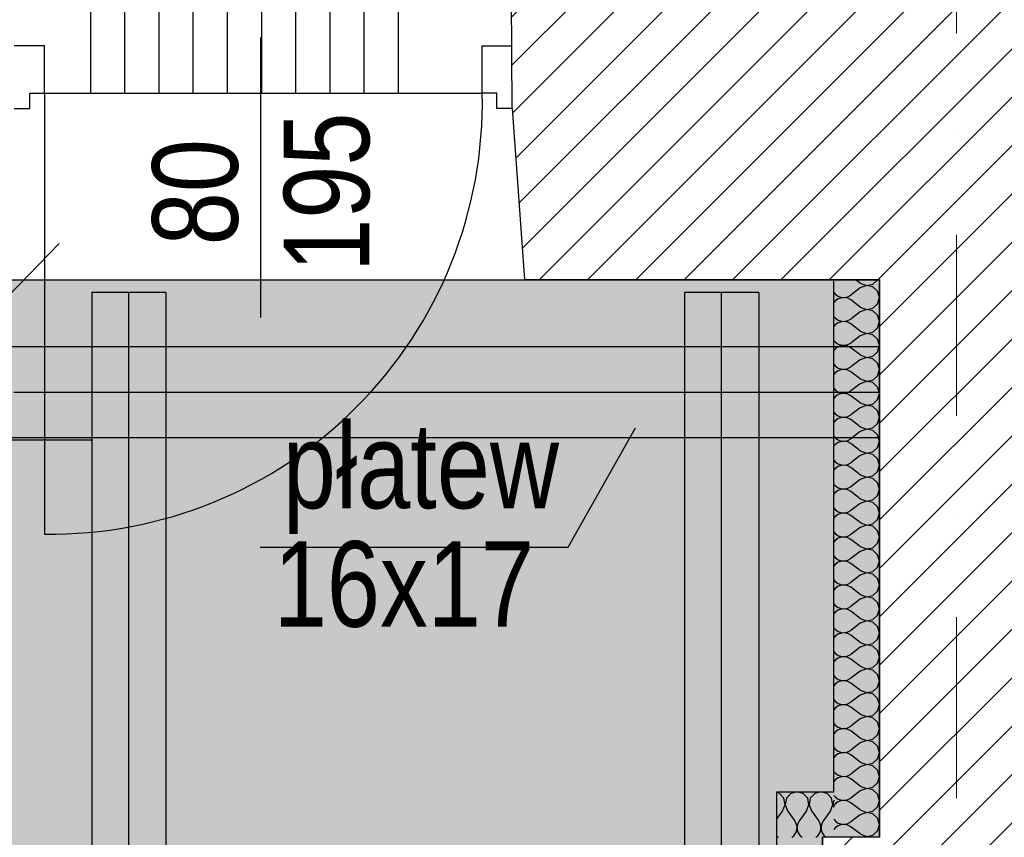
# Model space of a CAD drawing. Header units: millimetres. Extents: x 75999 to 132160, y -108895 to -89040.
# Tile 9 of 61: x 86254 to 87981, y -102101 to -100667. Entities that reach past the tile are written whole.
import ezdxf

# ---------------------------------------------------------------- set-up
doc = ezdxf.new("R2010")
doc.units = ezdxf.units.MM
doc.header["$MEASUREMENT"] = 0
doc.linetypes.add('Dot & Dashed', pattern=[670.277762, 317.5, -176.388889, 0, -176.388874])
for name, color, linetype in [('A-DRZWI', 7, 'Continuous'), ('Drawing & Figure', 7, 'Continuous'), ('DRZWI', 7, 'Continuous'), ('Nowe_00 ZMIANY', 7, 'Continuous'), ('Nowe_Drawing & Figure', 7, 'Continuous'), ('Nowe_Structural - Bearing', 7, 'Continuous'), ('opisy inne', 7, 'Continuous'), ('OSIE', 7, 'Continuous'), ('platew', 7, 'Continuous'), ('podciagi', 7, 'Continuous'), ('podwaliny', 7, 'Continuous'), ('POSADZKI', 7, 'Continuous'), ('SCIANY_KONSTR', 7, 'Continuous'), ('Structural - Bearing', 7, 'Continuous'), ('Structural - Grid', 7, 'Continuous'), ('wiezba', 7, 'Continuous')]:
    doc.layers.add(name, color=color, linetype=linetype)
doc.styles.add('STYL_AUTOMATYCZNY_4', font='arial.ttf', dxfattribs={"width": 0.8})

# ---------------------------------------------------------------- blocks, each defined once
blk = doc.blocks.new('*X7')
at = {"layer": 'Nowe_Drawing & Figure'}
for p, q in [((87728.8, -101128.9), (87720.6, -101122.8)), ((87750.8, -101130.9), (87759.2, -101123.2)), ((87759.2, -101123.2), (87759.4, -101122.8)), ((87728.8, -101137.3), (87712, -101149.9)), ((87728.8, -101128.9), (87739.5, -101133.1)), ((87739.5, -101133.2), (87728.8, -101137.3)), ((87739.5, -101133.1), (87750.8, -101130.9)), ((87750.8, -101135.4), (87739.5, -101133.2)), ((87759.2, -101143.1), (87750.8, -101135.4)), ((87762.4, -101154.1), (87759.2, -101143.1)), ((87682.4, -101145.2), (87685.2, -101148.6)), ((87685.2, -101159.6), (87682.4, -101163.1)), ((87685.2, -101148.6), (87690, -101151.9)), ((87690, -101156.4), (87685.2, -101159.6)), ((87690, -101151.9), (87695.5, -101153.8)), ((87695.5, -101154.5), (87690, -101156.4)), ((87695.5, -101153.8), (87701.3, -101154.1)), ((87701.3, -101154.2), (87695.5, -101154.5)), ((87701.3, -101154.1), (87706.9, -101152.7)), ((87706.9, -101155.5), (87701.3, -101154.2)), ((87706.9, -101152.7), (87712, -101149.9)), ((87712, -101158.3), (87706.9, -101155.5)), ((87728.8, -101170.9), (87712, -101158.3)), ((87759.2, -101165.2), (87762.4, -101154.1)), ((87728.8, -101170.9), (87739.5, -101175.1)), ((87739.5, -101175.2), (87728.8, -101179.3)), ((87739.5, -101175.1), (87750.8, -101172.9)), ((87750.8, -101177.4), (87739.5, -101175.2)), ((87750.8, -101172.9), (87759.2, -101165.2)), ((87759.2, -101185.1), (87750.8, -101177.4)), ((87682.4, -101187.2), (87685.2, -101190.6)), ((87685.2, -101190.6), (87690, -101193.9)), ((87690, -101193.9), (87695.5, -101195.8)), ((87701.3, -101196.1), (87706.9, -101194.7)), ((87706.9, -101194.7), (87712, -101191.9)), ((87728.8, -101179.3), (87712, -101191.9)), ((87762.4, -101196.1), (87759.2, -101185.1)), ((87685.2, -101201.6), (87682.4, -101205.1)), ((87690, -101198.4), (87685.2, -101201.6)), ((87695.5, -101196.5), (87690, -101198.4)), ((87695.5, -101195.8), (87701.3, -101196.1)), ((87701.3, -101196.2), (87695.5, -101196.5)), ((87706.9, -101197.5), (87701.3, -101196.2)), ((87712, -101200.3), (87706.9, -101197.5)), ((87728.8, -101212.9), (87712, -101200.3)), ((87750.8, -101214.9), (87759.2, -101207.2)), ((87759.2, -101207.2), (87762.4, -101196.1)), ((87682.4, -101229.2), (87685.2, -101232.6)), ((87728.8, -101221.3), (87712, -101233.9)), ((87728.8, -101212.9), (87739.5, -101217.1)), ((87739.5, -101217.2), (87728.8, -101221.3)), ((87739.5, -101217.1), (87750.8, -101214.9)), ((87750.8, -101219.4), (87739.5, -101217.2)), ((87759.2, -101227.1), (87750.8, -101219.4)), ((87762.4, -101238.1), (87759.2, -101227.1)), ((87685.2, -101243.6), (87682.4, -101247.1)), ((87685.2, -101232.6), (87690, -101235.9)), ((87690, -101240.4), (87685.2, -101243.6)), ((87690, -101235.9), (87695.5, -101237.8)), ((87695.5, -101238.5), (87690, -101240.4)), ((87695.5, -101237.8), (87701.3, -101238.1)), ((87701.3, -101238.2), (87695.5, -101238.5)), ((87701.3, -101238.1), (87706.9, -101236.7)), ((87706.9, -101239.5), (87701.3, -101238.2)), ((87706.9, -101236.7), (87712, -101233.9)), ((87712, -101242.3), (87706.9, -101239.5)), ((87728.8, -101254.9), (87712, -101242.3)), ((87759.2, -101249.2), (87762.4, -101238.1)), ((87728.8, -101263.3), (87712, -101275.9)), ((87728.8, -101254.9), (87739.5, -101259.1)), ((87739.5, -101259.2), (87728.8, -101263.3)), ((87739.5, -101259.1), (87750.8, -101256.9)), ((87750.8, -101261.4), (87739.5, -101259.2)), ((87750.8, -101256.9), (87759.2, -101249.2)), ((87759.2, -101269.1), (87750.8, -101261.4)), ((87682.4, -101271.2), (87685.2, -101274.6)), ((87685.2, -101274.6), (87690, -101277.9)), ((87690, -101277.9), (87695.5, -101279.8)), ((87695.5, -101280.5), (87690, -101282.4)), ((87695.5, -101279.8), (87701.3, -101280.1)), ((87701.3, -101280.2), (87695.5, -101280.5)), ((87701.3, -101280.1), (87706.9, -101278.7)), ((87706.9, -101281.5), (87701.3, -101280.2)), ((87706.9, -101278.7), (87712, -101275.9)), ((87762.4, -101280.1), (87759.2, -101269.1)), ((87759.2, -101291.2), (87762.4, -101280.1)), ((87685.2, -101285.6), (87682.4, -101289.1)), ((87690, -101282.4), (87685.2, -101285.6)), ((87712, -101284.3), (87706.9, -101281.5)), ((87728.8, -101296.9), (87712, -101284.3)), ((87728.8, -101296.9), (87739.5, -101301.1)), ((87750.8, -101298.9), (87759.2, -101291.2)), ((87682.4, -101313.2), (87685.2, -101316.6)), ((87728.8, -101305.3), (87712, -101317.9)), ((87739.5, -101301.2), (87728.8, -101305.3)), ((87739.5, -101301.1), (87750.8, -101298.9)), ((87750.8, -101303.4), (87739.5, -101301.2)), ((87759.2, -101311.1), (87750.8, -101303.4)), ((87762.4, -101322.1), (87759.2, -101311.1)), ((87685.2, -101327.6), (87682.4, -101331.1)), ((87685.2, -101316.6), (87690, -101319.9)), ((87690, -101324.4), (87685.2, -101327.6)), ((87690, -101319.9), (87695.5, -101321.8)), ((87695.5, -101322.5), (87690, -101324.4)), ((87695.5, -101321.8), (87701.3, -101322.1)), ((87701.3, -101322.2), (87695.5, -101322.5)), ((87701.3, -101322.1), (87706.9, -101320.7)), ((87706.9, -101323.5), (87701.3, -101322.2)), ((87706.9, -101320.7), (87712, -101317.9)), ((87712, -101326.3), (87706.9, -101323.5)), ((87728.8, -101338.9), (87712, -101326.3)), ((87750.8, -101340.9), (87759.2, -101333.2)), ((87759.2, -101333.2), (87762.4, -101322.1)), ((87728.8, -101347.3), (87712, -101359.9)), ((87728.8, -101338.9), (87739.5, -101343.1)), ((87739.5, -101343.2), (87728.8, -101347.3)), ((87739.5, -101343.1), (87750.8, -101340.9)), ((87750.8, -101345.4), (87739.5, -101343.2)), ((87759.2, -101353.1), (87750.8, -101345.4)), ((87682.4, -101355.2), (87685.2, -101358.6)), ((87685.2, -101358.6), (87690, -101361.9)), ((87690, -101366.4), (87685.2, -101369.6)), ((87690, -101361.9), (87695.5, -101363.8)), ((87695.5, -101364.5), (87690, -101366.4)), ((87695.5, -101363.8), (87701.3, -101364.1)), ((87701.3, -101364.2), (87695.5, -101364.5)), ((87701.3, -101364.1), (87706.9, -101362.7)), ((87706.9, -101365.5), (87701.3, -101364.2)), ((87706.9, -101362.7), (87712, -101359.9)), ((87712, -101368.3), (87706.9, -101365.5)), ((87762.4, -101364.1), (87759.2, -101353.1)), ((87759.2, -101375.2), (87762.4, -101364.1)), ((87685.2, -101369.6), (87682.4, -101373.1)), ((87728.8, -101380.9), (87712, -101368.3)), ((87728.8, -101380.9), (87739.5, -101385.1)), ((87739.5, -101385.1), (87750.8, -101382.9)), ((87750.8, -101382.9), (87759.2, -101375.2)), ((87682.4, -101397.2), (87685.2, -101400.6)), ((87685.2, -101400.6), (87690, -101403.9)), ((87706.9, -101404.7), (87712, -101401.9)), ((87728.8, -101389.3), (87712, -101401.9)), ((87739.5, -101385.2), (87728.8, -101389.3)), ((87750.8, -101387.4), (87739.5, -101385.2)), ((87759.2, -101395.1), (87750.8, -101387.4)), ((87762.4, -101406.1), (87759.2, -101395.1)), ((87685.2, -101411.6), (87682.4, -101415.1)), ((87690, -101408.4), (87685.2, -101411.6)), ((87690, -101403.9), (87695.5, -101405.8)), ((87695.5, -101406.5), (87690, -101408.4)), ((87695.5, -101405.8), (87701.3, -101406.1)), ((87701.3, -101406.2), (87695.5, -101406.5)), ((87701.3, -101406.1), (87706.9, -101404.7)), ((87706.9, -101407.5), (87701.3, -101406.2)), ((87712, -101410.3), (87706.9, -101407.5)), ((87728.8, -101422.9), (87712, -101410.3)), ((87750.8, -101424.9), (87759.2, -101417.2)), ((87759.2, -101417.2), (87762.4, -101406.1)), ((87728.8, -101431.3), (87712, -101443.9)), ((87728.8, -101422.9), (87739.5, -101427.1)), ((87739.5, -101427.2), (87728.8, -101431.3)), ((87739.5, -101427.1), (87750.8, -101424.9)), ((87750.8, -101429.4), (87739.5, -101427.2)), ((87759.2, -101437.1), (87750.8, -101429.4)), ((87682.4, -101439.2), (87685.2, -101442.6)), ((87685.2, -101453.6), (87682.4, -101457.1)), ((87685.2, -101442.6), (87690, -101445.9)), ((87690, -101450.4), (87685.2, -101453.6)), ((87690, -101445.9), (87695.5, -101447.8)), ((87695.5, -101448.5), (87690, -101450.4)), ((87695.5, -101447.8), (87701.3, -101448.1)), ((87701.3, -101448.2), (87695.5, -101448.5)), ((87701.3, -101448.1), (87706.9, -101446.7)), ((87706.9, -101449.5), (87701.3, -101448.2)), ((87706.9, -101446.7), (87712, -101443.9)), ((87712, -101452.3), (87706.9, -101449.5)), ((87728.8, -101464.9), (87712, -101452.3)), ((87762.4, -101448.1), (87759.2, -101437.1)), ((87759.2, -101459.2), (87762.4, -101448.1)), ((87728.8, -101464.9), (87739.5, -101469.1)), ((87739.5, -101469.2), (87728.8, -101473.3)), ((87739.5, -101469.1), (87750.8, -101466.9)), ((87750.8, -101471.4), (87739.5, -101469.2)), ((87750.8, -101466.9), (87759.2, -101459.2)), ((87759.2, -101479.1), (87750.8, -101471.4)), ((87682.4, -101481.2), (87685.2, -101484.6)), ((87685.2, -101484.6), (87690, -101487.9)), ((87690, -101487.9), (87695.5, -101489.8)), ((87701.3, -101490.1), (87706.9, -101488.7)), ((87706.9, -101488.7), (87712, -101485.9)), ((87728.8, -101473.3), (87712, -101485.9)), ((87762.4, -101490.1), (87759.2, -101479.1)), ((87685.2, -101495.6), (87682.4, -101499.1)), ((87690, -101492.4), (87685.2, -101495.6)), ((87695.5, -101490.5), (87690, -101492.4)), ((87695.5, -101489.8), (87701.3, -101490.1)), ((87701.3, -101490.2), (87695.5, -101490.5)), ((87706.9, -101491.5), (87701.3, -101490.2)), ((87712, -101494.3), (87706.9, -101491.5)), ((87728.8, -101506.9), (87712, -101494.3)), ((87750.8, -101508.9), (87759.2, -101501.2)), ((87759.2, -101501.2), (87762.4, -101490.1)), ((87682.4, -101523.2), (87685.2, -101526.6)), ((87728.8, -101515.3), (87712, -101527.9)), ((87728.8, -101506.9), (87739.5, -101511.1)), ((87739.5, -101511.2), (87728.8, -101515.3)), ((87739.5, -101511.1), (87750.8, -101508.9)), ((87750.8, -101513.4), (87739.5, -101511.2)), ((87759.2, -101521.1), (87750.8, -101513.4)), ((87762.4, -101532.1), (87759.2, -101521.1)), ((87685.2, -101537.6), (87682.4, -101541.1)), ((87685.2, -101526.6), (87690, -101529.9)), ((87690, -101534.4), (87685.2, -101537.6)), ((87690, -101529.9), (87695.5, -101531.8)), ((87695.5, -101532.5), (87690, -101534.4)), ((87695.5, -101531.8), (87701.3, -101532.1)), ((87701.3, -101532.2), (87695.5, -101532.5)), ((87701.3, -101532.1), (87706.9, -101530.7)), ((87706.9, -101533.5), (87701.3, -101532.2)), ((87706.9, -101530.7), (87712, -101527.9)), ((87712, -101536.3), (87706.9, -101533.5)), ((87728.8, -101548.9), (87712, -101536.3)), ((87759.2, -101543.2), (87762.4, -101532.1)), ((87728.8, -101557.3), (87712, -101569.9)), ((87728.8, -101548.9), (87739.5, -101553.1)), ((87739.5, -101553.2), (87728.8, -101557.3)), ((87739.5, -101553.1), (87750.8, -101550.9)), ((87750.8, -101555.4), (87739.5, -101553.2)), ((87750.8, -101550.9), (87759.2, -101543.2)), ((87759.2, -101563.1), (87750.8, -101555.4)), ((87682.4, -101565.2), (87685.2, -101568.6)), ((87685.2, -101568.6), (87690, -101571.9)), ((87690, -101571.9), (87695.5, -101573.8)), ((87695.5, -101574.5), (87690, -101576.4)), ((87695.5, -101573.8), (87701.3, -101574.1)), ((87701.3, -101574.2), (87695.5, -101574.5)), ((87701.3, -101574.1), (87706.9, -101572.7)), ((87706.9, -101575.5), (87701.3, -101574.2)), ((87706.9, -101572.7), (87712, -101569.9)), ((87762.4, -101574.1), (87759.2, -101563.1)), ((87759.2, -101585.2), (87762.4, -101574.1)), ((87685.2, -101579.6), (87682.4, -101583.1)), ((87690, -101576.4), (87685.2, -101579.6)), ((87712, -101578.3), (87706.9, -101575.5)), ((87728.8, -101590.9), (87712, -101578.3)), ((87728.8, -101590.9), (87739.5, -101595.1)), ((87750.8, -101592.9), (87759.2, -101585.2)), ((87682.4, -101607.2), (87685.2, -101610.6)), ((87728.8, -101599.3), (87712, -101611.9)), ((87739.5, -101595.2), (87728.8, -101599.3)), ((87739.5, -101595.1), (87750.8, -101592.9)), ((87750.8, -101597.4), (87739.5, -101595.2)), ((87759.2, -101605.1), (87750.8, -101597.4)), ((87762.4, -101616.1), (87759.2, -101605.1)), ((87685.2, -101621.6), (87682.4, -101625.1)), ((87685.2, -101610.6), (87690, -101613.9)), ((87690, -101618.4), (87685.2, -101621.6)), ((87690, -101613.9), (87695.5, -101615.8)), ((87695.5, -101616.5), (87690, -101618.4)), ((87695.5, -101615.8), (87701.3, -101616.1)), ((87701.3, -101616.2), (87695.5, -101616.5)), ((87701.3, -101616.1), (87706.9, -101614.7)), ((87706.9, -101617.5), (87701.3, -101616.2)), ((87706.9, -101614.7), (87712, -101611.9)), ((87712, -101620.3), (87706.9, -101617.5)), ((87728.8, -101632.9), (87712, -101620.3)), ((87759.2, -101627.2), (87762.4, -101616.1)), ((87728.8, -101641.3), (87712, -101653.9)), ((87728.8, -101632.9), (87739.5, -101637.1)), ((87739.5, -101637.2), (87728.8, -101641.3)), ((87739.5, -101637.1), (87750.8, -101634.9)), ((87750.8, -101639.4), (87739.5, -101637.2)), ((87750.8, -101634.9), (87759.2, -101627.2)), ((87759.2, -101647.1), (87750.8, -101639.4)), ((87682.4, -101649.2), (87685.2, -101652.6)), ((87685.2, -101652.6), (87690, -101655.9)), ((87690, -101660.4), (87685.2, -101663.6)), ((87690, -101655.9), (87695.5, -101657.8)), ((87695.5, -101658.5), (87690, -101660.4)), ((87695.5, -101657.8), (87701.3, -101658.1)), ((87701.3, -101658.2), (87695.5, -101658.5)), ((87701.3, -101658.1), (87706.9, -101656.7)), ((87706.9, -101659.5), (87701.3, -101658.2)), ((87706.9, -101656.7), (87712, -101653.9)), ((87712, -101662.3), (87706.9, -101659.5)), ((87762.4, -101658.1), (87759.2, -101647.1)), ((87759.2, -101669.2), (87762.4, -101658.1)), ((87685.2, -101663.6), (87682.4, -101667.1)), ((87728.8, -101674.9), (87712, -101662.3)), ((87728.8, -101674.9), (87739.5, -101679.1)), ((87739.5, -101679.1), (87750.8, -101676.9)), ((87750.8, -101676.9), (87759.2, -101669.2)), ((87682.4, -101691.2), (87685.2, -101694.6)), ((87685.2, -101694.6), (87690, -101697.9)), ((87706.9, -101698.7), (87712, -101695.9)), ((87728.8, -101683.3), (87712, -101695.9)), ((87739.5, -101679.2), (87728.8, -101683.3)), ((87750.8, -101681.4), (87739.5, -101679.2)), ((87759.2, -101689.1), (87750.8, -101681.4)), ((87762.4, -101700.1), (87759.2, -101689.1)), ((87685.2, -101705.6), (87682.4, -101709.1)), ((87690, -101702.4), (87685.2, -101705.6)), ((87690, -101697.9), (87695.5, -101699.8)), ((87695.5, -101700.5), (87690, -101702.4)), ((87695.5, -101699.8), (87701.3, -101700.1)), ((87701.3, -101700.2), (87695.5, -101700.5)), ((87701.3, -101700.1), (87706.9, -101698.7)), ((87706.9, -101701.5), (87701.3, -101700.2)), ((87712, -101704.3), (87706.9, -101701.5)), ((87728.8, -101716.9), (87712, -101704.3)), ((87750.8, -101718.9), (87759.2, -101711.2)), ((87759.2, -101711.2), (87762.4, -101700.1)), ((87728.8, -101725.3), (87712, -101737.9)), ((87728.8, -101716.9), (87739.5, -101721.1)), ((87739.5, -101721.2), (87728.8, -101725.3)), ((87739.5, -101721.1), (87750.8, -101718.9)), ((87750.8, -101723.4), (87739.5, -101721.2)), ((87759.2, -101731.1), (87750.8, -101723.4)), ((87682.4, -101733.2), (87685.2, -101736.6)), ((87685.2, -101747.6), (87682.4, -101751.1)), ((87685.2, -101736.6), (87690, -101739.9)), ((87690, -101744.4), (87685.2, -101747.6)), ((87690, -101739.9), (87695.5, -101741.8)), ((87695.5, -101742.5), (87690, -101744.4)), ((87695.5, -101741.8), (87701.3, -101742.1)), ((87701.3, -101742.2), (87695.5, -101742.5)), ((87701.3, -101742.1), (87706.9, -101740.7)), ((87706.9, -101743.5), (87701.3, -101742.2)), ((87706.9, -101740.7), (87712, -101737.9)), ((87712, -101746.3), (87706.9, -101743.5)), ((87728.8, -101758.9), (87712, -101746.3)), ((87762.4, -101742.1), (87759.2, -101731.1)), ((87759.2, -101753.2), (87762.4, -101742.1)), ((87728.8, -101758.9), (87739.5, -101763.1)), ((87739.5, -101763.2), (87728.8, -101767.3)), ((87739.5, -101763.1), (87750.8, -101760.9)), ((87750.8, -101765.4), (87739.5, -101763.2)), ((87750.8, -101760.9), (87759.2, -101753.2)), ((87682.4, -101775.2), (87685.2, -101778.6)), ((87685.2, -101778.6), (87690, -101781.9)), ((87690, -101781.9), (87695.5, -101783.8)), ((87706.9, -101782.7), (87712, -101779.9)), ((87728.8, -101767.3), (87712, -101779.9)), ((87759.2, -101773.1), (87750.8, -101765.4)), ((87762.4, -101784.1), (87759.2, -101773.1)), ((87685.2, -101789.6), (87682.4, -101793.1)), ((87690, -101786.4), (87685.2, -101789.6)), ((87695.5, -101784.5), (87690, -101786.4)), ((87695.5, -101783.8), (87701.3, -101784.1)), ((87701.3, -101784.2), (87695.5, -101784.5)), ((87701.3, -101784.1), (87706.9, -101782.7)), ((87706.9, -101785.5), (87701.3, -101784.2)), ((87712, -101788.3), (87706.9, -101785.5)), ((87728.8, -101800.9), (87712, -101788.3)), ((87750.8, -101802.9), (87759.2, -101795.2)), ((87759.2, -101795.2), (87762.4, -101784.1)), ((87728.8, -101809.3), (87712, -101821.9)), ((87728.8, -101800.9), (87739.5, -101805.1)), ((87739.5, -101805.2), (87728.8, -101809.3)), ((87739.5, -101805.1), (87750.8, -101802.9)), ((87750.8, -101807.4), (87739.5, -101805.2)), ((87759.2, -101815.1), (87750.8, -101807.4)), ((87762.4, -101826.1), (87759.2, -101815.1)), ((87682.4, -101817.2), (87685.2, -101820.6)), ((87685.2, -101831.6), (87682.4, -101835.1)), ((87685.2, -101820.6), (87690, -101823.9)), ((87690, -101828.4), (87685.2, -101831.6)), ((87690, -101823.9), (87695.5, -101825.8)), ((87695.5, -101826.5), (87690, -101828.4)), ((87695.5, -101825.8), (87701.3, -101826.1)), ((87701.3, -101826.2), (87695.5, -101826.5)), ((87701.3, -101826.1), (87706.9, -101824.7)), ((87706.9, -101827.5), (87701.3, -101826.2)), ((87706.9, -101824.7), (87712, -101821.9)), ((87712, -101830.3), (87706.9, -101827.5)), ((87728.8, -101842.9), (87712, -101830.3)), ((87759.2, -101837.2), (87762.4, -101826.1)), ((87728.8, -101851.3), (87712, -101863.9)), ((87728.8, -101842.9), (87739.5, -101847.1)), ((87739.5, -101847.2), (87728.8, -101851.3)), ((87739.5, -101847.1), (87750.8, -101844.9)), ((87750.8, -101849.4), (87739.5, -101847.2)), ((87750.8, -101844.9), (87759.2, -101837.2)), ((87759.2, -101857.1), (87750.8, -101849.4)), ((87682.4, -101859.2), (87685.2, -101862.6)), ((87685.2, -101862.6), (87690, -101865.9)), ((87690, -101865.9), (87695.5, -101867.8)), ((87695.5, -101868.5), (87690, -101870.4)), ((87695.5, -101867.8), (87701.3, -101868.1)), ((87701.3, -101868.2), (87695.5, -101868.5)), ((87701.3, -101868.1), (87706.9, -101866.7)), ((87706.9, -101869.5), (87701.3, -101868.2)), ((87706.9, -101866.7), (87712, -101863.9)), ((87762.4, -101868.1), (87759.2, -101857.1)), ((87759.2, -101879.2), (87762.4, -101868.1)), ((87685.2, -101873.6), (87682.4, -101877.1)), ((87690, -101870.4), (87685.2, -101873.6)), ((87712, -101872.3), (87706.9, -101869.5)), ((87728.8, -101884.9), (87712, -101872.3)), ((87728.8, -101884.9), (87739.5, -101889.1)), ((87750.8, -101886.9), (87759.2, -101879.2)), ((87682.4, -101901.2), (87685.2, -101904.6)), ((87728.8, -101893.3), (87712, -101905.9)), ((87739.5, -101889.2), (87728.8, -101893.3)), ((87739.5, -101889.1), (87750.8, -101886.9)), ((87750.8, -101891.4), (87739.5, -101889.2)), ((87759.2, -101899.1), (87750.8, -101891.4)), ((87762.4, -101910.1), (87759.2, -101899.1)), ((87685.2, -101915.6), (87682.4, -101919.1)), ((87685.2, -101904.6), (87690, -101907.9)), ((87690, -101912.4), (87685.2, -101915.6)), ((87690, -101907.9), (87695.5, -101909.8)), ((87695.5, -101910.5), (87690, -101912.4)), ((87695.5, -101909.8), (87701.3, -101910.1)), ((87701.3, -101910.2), (87695.5, -101910.5)), ((87701.3, -101910.1), (87706.9, -101908.7)), ((87706.9, -101911.5), (87701.3, -101910.2)), ((87706.9, -101908.7), (87712, -101905.9)), ((87712, -101914.3), (87706.9, -101911.5)), ((87728.8, -101926.9), (87712, -101914.3)), ((87759.2, -101921.2), (87762.4, -101910.1)), ((87728.8, -101935.3), (87712, -101947.9)), ((87728.8, -101926.9), (87739.5, -101931.1)), ((87739.5, -101931.2), (87728.8, -101935.3)), ((87739.5, -101931.1), (87750.8, -101928.9)), ((87750.8, -101933.4), (87739.5, -101931.2)), ((87750.8, -101928.9), (87759.2, -101921.2)), ((87759.2, -101941.1), (87750.8, -101933.4)), ((87682.4, -101943.2), (87685.2, -101946.6)), ((87685.2, -101946.6), (87690, -101949.9)), ((87690, -101954.4), (87685.2, -101957.6)), ((87690, -101949.9), (87695.5, -101951.8)), ((87695.5, -101952.5), (87690, -101954.4)), ((87695.5, -101951.8), (87701.3, -101952.1)), ((87701.3, -101952.2), (87695.5, -101952.5)), ((87701.3, -101952.1), (87706.9, -101950.7)), ((87706.9, -101953.5), (87701.3, -101952.2)), ((87706.9, -101950.7), (87712, -101947.9)), ((87712, -101956.3), (87706.9, -101953.5)), ((87762.4, -101952.1), (87759.2, -101941.1)), ((87759.2, -101963.2), (87762.4, -101952.1)), ((87685.2, -101957.6), (87682.4, -101961.1)), ((87728.8, -101968.9), (87712, -101956.3)), ((87728.8, -101968.9), (87739.5, -101973.1)), ((87739.5, -101973.1), (87750.8, -101970.9)), ((87750.8, -101970.9), (87759.2, -101963.2)), ((87682.4, -101985.2), (87685.2, -101988.6)), ((87685.2, -101988.6), (87690, -101991.9)), ((87728.8, -101977.3), (87712, -101989.9)), ((87739.5, -101973.2), (87728.8, -101977.3)), ((87750.8, -101975.4), (87739.5, -101973.2)), ((87759.2, -101983.1), (87750.8, -101975.4)), ((87762.4, -101994.1), (87759.2, -101983.1)), ((87685.2, -101999.6), (87682.4, -102003.1)), ((87690, -101996.4), (87685.2, -101999.6)), ((87690, -101991.9), (87695.5, -101993.8)), ((87695.5, -101994.5), (87690, -101996.4)), ((87695.5, -101993.8), (87701.3, -101994.1)), ((87701.3, -101994.2), (87695.5, -101994.5)), ((87701.3, -101994.1), (87706.9, -101992.7)), ((87706.9, -101995.5), (87701.3, -101994.2)), ((87706.9, -101992.7), (87712, -101989.9)), ((87712, -101998.3), (87706.9, -101995.5)), ((87728.8, -102010.9), (87712, -101998.3)), ((87750.8, -102012.9), (87759.2, -102005.2)), ((87759.2, -102005.2), (87762.4, -101994.1)), ((87728.8, -102019.3), (87712, -102031.9)), ((87728.8, -102010.9), (87739.5, -102015.1)), ((87739.5, -102015.2), (87728.8, -102019.3)), ((87739.5, -102015.1), (87750.8, -102012.9)), ((87750.8, -102017.4), (87739.5, -102015.2)), ((87759.2, -102025.1), (87750.8, -102017.4)), ((87682.4, -102027.2), (87685.2, -102030.6)), ((87685.2, -102030.6), (87690, -102033.9)), ((87690, -102038.4), (87685.2, -102041.6)), ((87690, -102033.9), (87695.5, -102035.8)), ((87695.5, -102036.5), (87690, -102038.4)), ((87695.5, -102035.8), (87701.3, -102036.1)), ((87701.3, -102036.2), (87695.5, -102036.5)), ((87701.3, -102036.1), (87706.9, -102034.7)), ((87706.9, -102037.5), (87701.3, -102036.2)), ((87706.9, -102034.7), (87712, -102031.9)), ((87712, -102040.3), (87706.9, -102037.5)), ((87728.8, -102052.9), (87712, -102040.3)), ((87762.4, -102036.1), (87759.2, -102025.1)), ((87759.2, -102047.2), (87762.4, -102036.1)), ((87685.2, -102041.6), (87682.4, -102045.1)), ((87728.8, -102052.9), (87739.5, -102057.1)), ((87739.5, -102057.2), (87728.8, -102061.3)), ((87739.5, -102057.1), (87750.8, -102054.9)), ((87750.8, -102059.4), (87739.5, -102057.2)), ((87750.8, -102054.9), (87759.2, -102047.2)), ((87682.4, -102069.2), (87685.2, -102072.6)), ((87685.2, -102072.6), (87690, -102075.9)), ((87690, -102075.9), (87695.5, -102077.8)), ((87706.9, -102076.7), (87712, -102073.9)), ((87728.8, -102061.3), (87712, -102073.9)), ((87759.2, -102067.1), (87750.8, -102059.4)), ((87762.4, -102078.1), (87759.2, -102067.1)), ((87685.2, -102083.6), (87682.4, -102087.1)), ((87690, -102080.4), (87685.2, -102083.6)), ((87695.5, -102078.5), (87690, -102080.4)), ((87695.5, -102077.8), (87701.3, -102078.1)), ((87701.3, -102078.2), (87695.5, -102078.5)), ((87701.3, -102078.1), (87706.9, -102076.7)), ((87706.9, -102079.5), (87701.3, -102078.2)), ((87712, -102082.3), (87706.9, -102079.5)), ((87728.8, -102094.9), (87712, -102082.3)), ((87750.8, -102096.9), (87759.2, -102089.2)), ((87759.2, -102089.2), (87762.4, -102078.1)), ((87728.8, -102094.9), (87739.5, -102099.1)), ((87739.5, -102099.2), (87735.4, -102100.8)), ((87739.5, -102099.1), (87750.8, -102096.9)), ((87747.7, -102100.8), (87739.5, -102099.2))]:
    blk.add_line(p, q, dxfattribs=at)
blk = doc.blocks.new('*X8')
at = {"layer": 'Nowe_Drawing & Figure'}
for p, q in [((87586.8, -102023.9), (87582.4, -102022.7)), ((87594.5, -102032.4), (87586.8, -102023.9)), ((87606.7, -102023.9), (87599, -102032.4)), ((87617.7, -102020.8), (87606.7, -102023.9)), ((87628.8, -102023.9), (87617.7, -102020.8)), ((87636.5, -102032.4), (87628.8, -102023.9)), ((87648.7, -102023.9), (87641, -102032.4)), ((87659.7, -102020.8), (87648.7, -102023.9)), ((87670.8, -102023.9), (87659.7, -102020.8)), ((87678.5, -102032.4), (87670.8, -102023.9)), ((87596.7, -102043.7), (87594.5, -102032.4)), ((87599, -102032.4), (87596.8, -102043.7)), ((87638.7, -102043.7), (87636.5, -102032.4)), ((87641, -102032.4), (87638.8, -102043.7)), ((87680.7, -102043.7), (87678.5, -102032.4)), ((87682.4, -102035.4), (87680.8, -102043.7)), ((87592.5, -102054.4), (87582.4, -102067.9)), ((87592.5, -102054.4), (87596.7, -102043.7)), ((87596.8, -102043.7), (87600.9, -102054.4)), ((87600.9, -102054.4), (87613.5, -102071.2)), ((87634.5, -102054.4), (87621.9, -102071.2)), ((87634.5, -102054.4), (87638.7, -102043.7)), ((87638.8, -102043.7), (87642.9, -102054.4)), ((87642.9, -102054.4), (87655.5, -102071.2)), ((87676.5, -102054.4), (87663.9, -102071.2)), ((87676.5, -102054.4), (87680.7, -102043.7)), ((87680.8, -102043.7), (87682.4, -102047.7)), ((87616.3, -102076.3), (87613.5, -102071.2)), ((87621.9, -102071.2), (87619.1, -102076.3)), ((87658.3, -102076.3), (87655.5, -102071.2)), ((87663.9, -102071.2), (87661.1, -102076.3)), ((87612.2, -102098), (87615.5, -102093.2)), ((87615.5, -102093.2), (87617.4, -102087.7)), ((87617.7, -102081.9), (87616.3, -102076.3)), ((87617.4, -102087.7), (87617.7, -102081.9)), ((87619.1, -102076.3), (87617.8, -102081.9)), ((87617.8, -102081.9), (87618.1, -102087.7)), ((87618.1, -102087.7), (87620, -102093.2)), ((87620, -102093.2), (87623.2, -102098)), ((87654.2, -102098), (87657.5, -102093.2)), ((87657.5, -102093.2), (87659.4, -102087.7)), ((87659.7, -102081.9), (87658.3, -102076.3)), ((87659.4, -102087.7), (87659.7, -102081.9)), ((87661.1, -102076.3), (87659.8, -102081.9)), ((87659.8, -102081.9), (87660.1, -102087.7)), ((87660.1, -102087.7), (87662, -102093.2)), ((87662, -102093.2), (87665.2, -102098)), ((87582.4, -102098.9), (87584.7, -102100.8)), ((87608.8, -102100.8), (87612.2, -102098)), ((87623.2, -102098), (87626.7, -102100.8)), ((87650.8, -102100.8), (87654.2, -102098)), ((87665.2, -102098), (87668.7, -102100.8))]:
    blk.add_line(p, q, dxfattribs=at)

msp = doc.modelspace()

# ---------------------------------------------------------------- hatches: boundary and pattern name
at = {"layer": 'Drawing & Figure'}
h = msp.add_hatch(dxfattribs=at)
h.set_pattern_fill('Common_Brick_0001', color=256, style=0, pattern_type=2)
h.set_pattern_definition([(45, (0, 0), (-42.426407, 42.426407), [])])
h.paths.add_polyline_path([(87115.9, -100492.8), (87117.8, -100822.8), (87139.6, -101122.7), (87143.7, -101122.7), (87762.4, -101122.8), (87762.4, -102100.8), (87662.4, -102100.8), (87662.4, -102410.8), (87574.3, -102411.9), (87574.3, -103580.4), (87514.3, -103580.4), (87514.3, -103595.4), (87527.3, -103595.4), (87527.3, -103607.4, -0.371445), (87540.3, -103623.3), (87540.3, -103695.7, 0.436052), (87550.3, -103705.4), (87550.3, -103720.4), (87574.3, -103720.4), (87874.2, -103720.4), (88324.3, -103632.9), (88324.3, -103632.5), (88324.4, -102743.8), (88324.3, -102542.8), (88333.3, -102542.8), (88413.3, -102542.8), (88493.3, -102542.8), (88776.7, -102542.8), (89278.8, -102542.8), (89278.9, -102442.9), (88493.3, -102442.9), (88413.3, -102442.8), (88333.3, -102442.9), (88310.5, -102442.9), (88294.5, -101062.8), (88294.6, -101062.8), (88294.1, -100242.9), (88654.1, -100242.9), (88654.1, -100102.9), (88413.3, -100102.9), (88264.1, -100102.9), (88264.1, -100032.8), (88264.1, -99982.8), (88124.2, -99982.8), (88124.1, -100032.8), (87626.1, -100032.8), (87624.2, -100492.8)])
at = {"layer": 'Nowe_00 ZMIANY'}
msp.add_hatch(color=256, dxfattribs=at).paths.add_polyline_path([(82378.1, -101162.8), (86069.2, -101163), (86069.2, -101123), (87762.4, -101122.8), (87762.4, -102100.8), (87662.4, -102100.8), (87662.4, -102410.8), (87574.3, -102411.9), (87574.3, -103580.4), (87592.9, -104560.9), (87592.9, -105142.8), (82378.1, -105142.8)])

# ---------------------------------------------------------------- linework, layer by layer
at = {"layer": 'A-DRZWI'}
msp.add_line((86676.4, -100698), (86676.4, -101188.9), dxfattribs=at)
msp.add_lwpolyline([(86297.3, -100795.7), (86297.3, -101568.9, 0.424768), (87065.5, -100795.7)], format="xyb", dxfattribs=at)
at = {"layer": 'DRZWI'}
for points in [[(86244.3, -100822.8), (86271.6, -100822.8), (86271.6, -100795.7), (86297.3, -100795.7), (86297.3, -100712.8), (86244.3, -100712.8)], [(87117.8, -100822.8), (87091.2, -100822.8), (87091.2, -100795.7), (87065.5, -100795.7), (87065.5, -100712.8), (87115.5, -100712.8)]]:
    msp.add_lwpolyline(points, dxfattribs=at)
at = {"layer": 'Nowe_00 ZMIANY', "flags": 128}
msp.add_lwpolyline([(82378.1, -101162.8), (86069.2, -101163), (86069.2, -101123), (87762.4, -101122.8), (87762.4, -102100.8), (87662.4, -102100.8), (87662.4, -102410.8), (87574.3, -102411.9), (87574.3, -103580.4), (87592.9, -104560.9), (87592.9, -105142.8), (82378.1, -105142.8)], close=True, dxfattribs=at)
at = {"layer": 'Nowe_Structural - Bearing'}
msp.add_lwpolyline([(87494.3, -103580.4), (87494.3, -102331.9), (87582.4, -102331.9), (87582.4, -102020.8), (87682.4, -102020.8), (87682.4, -101122.8)], dxfattribs=at)
at = {"layer": 'opisy inne'}
msp.add_lwpolyline([(86676.1, -101591.9), (87216.5, -101591.9), (87334.4, -101382.5)], dxfattribs=at)
at = {"layer": 'OSIE'}
for p, q in [((82472.9, -105011.5), (86323.1, -101059.5)), ((86445.5, -105062.8), (86445.5, -101145.5)), ((87485.5, -105062.8), (87485.5, -101145.5)), ((86243.5, -101319.9), (87762.4, -101319.9))]:
    msp.add_line(p, q, dxfattribs=at)
at = {"layer": 'platew'}
for p, q in [((86086.6, -101239.9), (87762.4, -101239.9)), ((86086.6, -101399.9), (87762.4, -101399.9))]:
    msp.add_line(p, q, dxfattribs=at)
at = {"layer": 'podciagi'}
msp.add_line((86254.1, -101122.8), (87149.6, -101122.7), dxfattribs=at)
at = {"layer": 'podwaliny'}
msp.add_lwpolyline([(86074.1, -101403.6), (86380.5, -101403.6)], dxfattribs=at)
at = {"layer": 'POSADZKI'}
for p, q in [((86377.9, -100243.1), (86377.9, -100795.7)), ((86437.9, -100253.8), (86437.9, -100795.7)), ((86677.9, -100248.8), (86677.9, -100795.7)), ((86737.9, -100259.4), (86737.9, -100795.7)), ((86497.9, -100264.5), (86497.9, -100795.7)), ((86557.9, -100275.2), (86557.9, -100795.7)), ((86797.9, -100270.1), (86797.9, -100795.7)), ((86617.9, -100285.8), (86617.9, -100795.7)), ((86857.9, -100280.8), (86857.9, -100795.7)), ((86917.9, -100291.5), (86917.9, -100795.7)), ((86297.3, -100795.7), (87065.5, -100796))]:
    msp.add_line(p, q, dxfattribs=at)
at = {"layer": 'SCIANY_KONSTR'}
msp.add_line((87689.3, -102100.8), (87662.4, -102100.8), dxfattribs=at)
at = {"layer": 'Structural - Bearing'}
for p, q in [((87117.8, -100822.8), (87115.9, -100492.8)), ((87117.8, -100822.8), (87139.6, -101122.7)), ((87762.4, -101122.8), (87139.6, -101122.7)), ((87762.4, -102100.8), (87762.4, -101122.8)), ((87662.4, -102410.8), (87662.4, -102100.8)), ((87762.4, -102100.8), (87662.4, -102100.8))]:
    msp.add_line(p, q, dxfattribs=at)
at = {"layer": 'Structural - Grid', "linetype": 'Dot & Dashed', "lineweight": 15}
msp.add_line((87897.3, -107395.1), (87897.3, -90541.9), dxfattribs=at)
at = {"layer": 'wiezba'}
for p, q in [((86380.5, -101145.5), (86380.5, -105062.8)), ((86510.5, -101145.5), (86380.5, -101145.5)), ((86510.5, -101145.5), (86510.5, -105062.8)), ((87420.5, -101145.5), (87420.5, -105062.8)), ((87550.5, -101145.5), (87420.5, -101145.5)), ((87550.5, -101145.5), (87550.5, -103580.4))]:
    msp.add_line(p, q, dxfattribs=at)

# ---------------------------------------------------------------- block references
at = {"layer": 'Nowe_Drawing & Figure'}
for name in ['*X7', '*X8']:
    msp.add_blockref(name, (0, 0), dxfattribs=at)

# ---------------------------------------------------------------- texts
at = {"layer": 'opisy inne', "char_height": 150, "attachment_point": 5, "rotation": 90, "style": 'STYL_AUTOMATYCZNY_4'}
for s, insert in [('\\A1;{\\pqc;\\fArial|b0|i0|c238|p0;\\W0.800000;195}', (86793.3, -100969.4)), ('\\A1;{\\pqc;\\fArial|b0|i0|c238|p0;\\W0.800000;80}', (86562.6, -100969.4))]:
    msp.add_mtext(s, dxfattribs=dict(at, insert=insert))
at = {"layer": 'opisy inne', "char_height": 150, "attachment_point": 7, "style": 'STYL_AUTOMATYCZNY_4'}
for s, insert in [('\\A1;{\\pql;\\fArial|b0|i0|c238|p0;\\W0.800000;płatew}', (86715.5, -101569.1)), ('\\A1;{\\pql;\\fArial|b0|i0|c238|p0;\\W0.800000;16x17}', (86699.6, -101733.6))]:
    msp.add_mtext(s, dxfattribs=dict(at, insert=insert))

doc.saveas('drawing.dxf')
